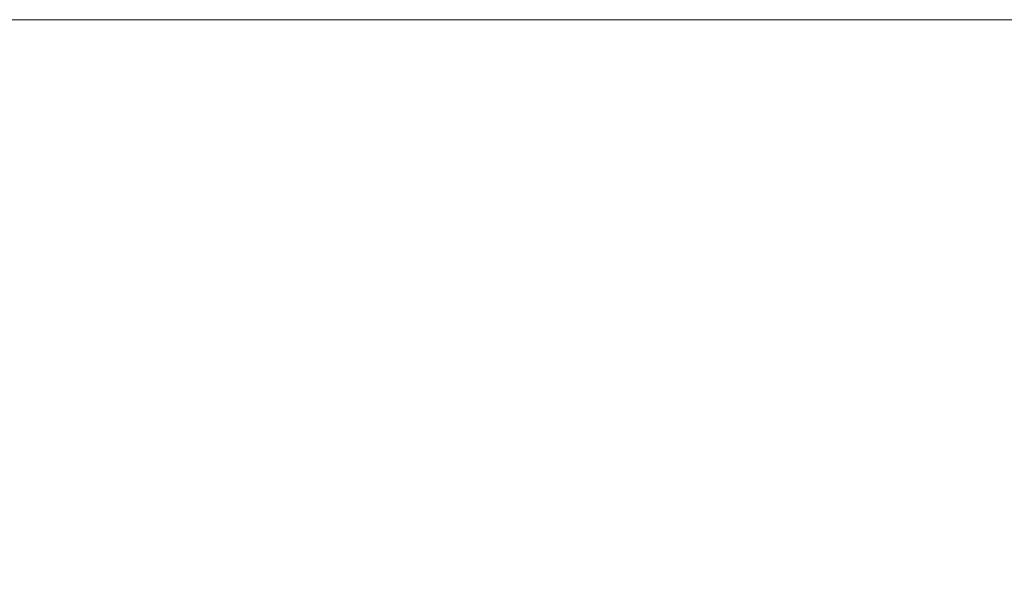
# Model space of a CAD drawing. Header units: centimetres. Extents: x -25.9 to 27.4, y -21.7 to -19.9.
# Tile 152 of 202: x 9.4921 to 9.5382, y -19.8863 to -19.86. Entities that reach past the tile are written whole.
import ezdxf

# ---------------------------------------------------------------- set-up
doc = ezdxf.new("R2010")
doc.units = ezdxf.units.CM
doc.header["$LTSCALE"] = 2.54
doc.layers.add('Lucido design-1', color=7, linetype='Continuous')

# ---------------------------------------------------------------- blocks, each defined once
blk = doc.blocks.new('Gruppo-5-1')
at = {"color": 7, "linetype": 'Continuous', "lineweight": 9}
for points, invisible_edges in [([(27.312519, -19.860047, 876.324458), (27.312519, -19.86, 876.321383), (-25.787481, -19.86, 876.321383), (-25.787481, -19.860047, 876.324458)], 8), ([(9.412519, -19.86, 876.121383), (-25.787481, -19.86, 876.321383), (27.312519, -19.86, 876.321383)], 9), ([(-25.787481, -19.860047, 876.324458), (-25.787481, -19.860114, 876.325744), (27.312519, -19.860114, 876.325744), (27.312519, -19.860047, 876.324458)], 10), ([(27.312519, -19.860261, 876.328604), (27.312519, -19.860114, 876.325744), (-25.787481, -19.860114, 876.325744), (-25.787481, -19.860261, 876.328604)], 10), ([(-25.787481, -19.860261, 876.328604), (-25.787481, -19.8604, 876.330097), (27.312519, -19.8604, 876.330097), (27.312519, -19.860261, 876.328604)], 10), ([(27.312519, -19.86, 876.321383), (9.421007, -19.86, 876.121203), (9.412519, -19.86, 876.121383)], 9), ([(9.42948, -19.86, 876.120663), (9.421007, -19.86, 876.121203), (27.312519, -19.86, 876.321383)], 10), ([(27.312519, -19.86, 876.321383), (9.437922, -19.86, 876.119764), (9.42948, -19.86, 876.120663)], 9), ([(9.446319, -19.86, 876.118507), (9.437922, -19.86, 876.119764), (27.312519, -19.86, 876.321383)], 10), ([(9.454655, -19.86, 876.116895), (9.446319, -19.86, 876.118507), (27.312519, -19.86, 876.321383)], 10), ([(27.312519, -19.86, 876.321383), (9.462914, -19.86, 876.11493), (9.454655, -19.86, 876.116895)], 9), ([(9.471083, -19.86, 876.112617), (9.462914, -19.86, 876.11493), (27.312519, -19.86, 876.321383)], 10), ([(27.312519, -19.86, 876.321383), (9.479147, -19.86, 876.109959), (9.471083, -19.86, 876.112617)], 9), ([(9.48709, -19.86, 876.106961), (9.479147, -19.86, 876.109959), (27.312519, -19.86, 876.321383)], 10), ([(9.485464, -19.860095, 876.102916), (9.493103, -19.860095, 876.099656), (9.491401, -19.860361, 876.095891), (9.483924, -19.860361, 876.099081)], 15), ([(9.48709, -19.86, 876.106961), (9.494899, -19.86, 876.103629), (9.493103, -19.860095, 876.099656), (9.485464, -19.860095, 876.102916)], 14), ([(27.312519, -19.86, 876.321383), (9.494899, -19.86, 876.103629), (9.48709, -19.86, 876.106961)], 9), ([(9.493103, -19.860095, 876.099656), (9.500597, -19.860095, 876.096076), (9.498736, -19.860361, 876.092386), (9.491401, -19.860361, 876.095891)], 15), ([(9.494899, -19.86, 876.103629), (9.50256, -19.86, 876.099969), (9.500597, -19.860095, 876.096076), (9.493103, -19.860095, 876.099656)], 14), ([(27.312519, -19.86, 876.321383), (9.50256, -19.86, 876.099969), (9.494899, -19.86, 876.103629)], 9), ([(9.500597, -19.860095, 876.096076), (9.507932, -19.860095, 876.09218), (9.505916, -19.860361, 876.088572), (9.498736, -19.860361, 876.092386)], 15), ([(9.50256, -19.86, 876.099969), (9.510058, -19.86, 876.095986), (9.507932, -19.860095, 876.09218), (9.500597, -19.860095, 876.096076)], 14), ([(9.510058, -19.86, 876.095986), (9.50256, -19.86, 876.099969), (27.312519, -19.86, 876.321383)], 10), ([(9.507932, -19.860095, 876.09218), (9.515094, -19.860095, 876.087977), (9.512928, -19.860361, 876.084458), (9.505916, -19.860361, 876.088572)], 15), ([(9.510058, -19.86, 876.095986), (9.51738, -19.86, 876.091689), (9.515094, -19.860095, 876.087977), (9.507932, -19.860095, 876.09218)], 14), ([(27.312519, -19.86, 876.321383), (9.51738, -19.86, 876.091689), (9.510058, -19.86, 876.095986)], 9), ([(9.515094, -19.860095, 876.087977), (9.522072, -19.860095, 876.083473), (9.519758, -19.860361, 876.080049), (9.512928, -19.860361, 876.084458)], 15), ([(9.51738, -19.86, 876.091689), (9.524514, -19.86, 876.087085), (9.522072, -19.860095, 876.083473), (9.515094, -19.860095, 876.087977)], 14), ([(9.524514, -19.86, 876.087085), (9.51738, -19.86, 876.091689), (27.312519, -19.86, 876.321383)], 10), ([(9.522072, -19.860095, 876.083473), (9.528853, -19.860095, 876.078678), (9.526396, -19.860361, 876.075355), (9.519758, -19.860361, 876.080049)], 15), ([(9.524514, -19.86, 876.087085), (9.531445, -19.86, 876.082183), (9.528853, -19.860095, 876.078678), (9.522072, -19.860095, 876.083473)], 14), ([(27.312519, -19.86, 876.321383), (9.531445, -19.86, 876.082183), (9.524514, -19.86, 876.087085)], 9), ([(9.528853, -19.860095, 876.078678), (9.535424, -19.860095, 876.073598), (9.532828, -19.860361, 876.070383), (9.526396, -19.860361, 876.075355)], 15), ([(9.531445, -19.86, 876.082183), (9.538163, -19.86, 876.076991), (9.535424, -19.860095, 876.073598), (9.528853, -19.860095, 876.078678)], 14), ([(9.538163, -19.86, 876.076991), (9.531445, -19.86, 876.082183), (27.312519, -19.86, 876.321383)], 10), ([(9.535424, -19.860095, 876.073598), (9.541773, -19.860095, 876.068245), (9.539043, -19.860361, 876.065143), (9.532828, -19.860361, 876.070383)], 15), ([(9.538163, -19.86, 876.076991), (9.544654, -19.86, 876.071518), (9.541773, -19.860095, 876.068245), (9.535424, -19.860095, 876.073598)], 14), ([(27.312519, -19.860647, 876.33274), (27.312519, -19.8604, 876.330097), (-25.787481, -19.8604, 876.330097), (-25.787481, -19.860647, 876.33274)], 10), ([(-25.787481, -19.860647, 876.33274), (-25.787481, -19.860876, 876.334433), (27.312519, -19.860876, 876.334433), (27.312519, -19.860647, 876.33274)], 10), ([(9.491401, -19.860361, 876.095891), (9.498736, -19.860361, 876.092386), (9.496884, -19.860798, 876.088712), (9.489706, -19.860798, 876.092142)], 15), ([(9.498736, -19.860361, 876.092386), (9.505916, -19.860361, 876.088572), (9.50391, -19.860798, 876.08498), (9.496884, -19.860798, 876.088712)], 15), ([(9.505916, -19.860361, 876.088572), (9.512928, -19.860361, 876.084458), (9.51077, -19.860798, 876.080954), (9.50391, -19.860798, 876.08498)], 15), ([(9.512928, -19.860361, 876.084458), (9.519758, -19.860361, 876.080049), (9.517454, -19.860798, 876.076641), (9.51077, -19.860798, 876.080954)], 15), ([(9.519758, -19.860361, 876.080049), (9.526396, -19.860361, 876.075355), (9.523949, -19.860798, 876.072047), (9.517454, -19.860798, 876.076641)], 15), ([(9.526396, -19.860361, 876.075355), (9.532828, -19.860361, 876.070383), (9.530243, -19.860798, 876.067182), (9.523949, -19.860798, 876.072047)], 15), ([(9.532828, -19.860361, 876.070383), (9.539043, -19.860361, 876.065143), (9.536325, -19.860798, 876.062054), (9.530243, -19.860798, 876.067182)], 15), ([(9.539043, -19.860361, 876.065143), (9.54503, -19.860361, 876.059644), (9.542183, -19.860798, 876.056673), (9.536325, -19.860798, 876.062054)], 15), ([(27.312519, -19.861205, 876.336861), (27.312519, -19.860876, 876.334433), (-25.787481, -19.860876, 876.334433), (-25.787481, -19.861205, 876.336861)], 10), ([(9.489706, -19.860798, 876.092142), (9.496884, -19.860798, 876.088712), (9.495043, -19.861404, 876.08506), (9.488022, -19.861404, 876.088415)], 15), ([(9.496884, -19.860798, 876.088712), (9.50391, -19.860798, 876.08498), (9.501915, -19.861404, 876.08141), (9.495043, -19.861404, 876.08506)], 15), ([(9.50391, -19.860798, 876.08498), (9.51077, -19.860798, 876.080954), (9.508626, -19.861404, 876.077472), (9.501915, -19.861404, 876.08141)], 15), ([(9.51077, -19.860798, 876.080954), (9.517454, -19.860798, 876.076641), (9.515164, -19.861404, 876.073253), (9.508626, -19.861404, 876.077472)], 15), ([(9.517454, -19.860798, 876.076641), (9.523949, -19.860798, 876.072047), (9.521517, -19.861404, 876.068759), (9.515164, -19.861404, 876.073253)], 15), ([(9.523949, -19.860798, 876.072047), (9.530243, -19.860798, 876.067182), (9.527674, -19.861404, 876.064001), (9.521517, -19.861404, 876.068759)], 15), ([(9.530243, -19.860798, 876.067182), (9.536325, -19.860798, 876.062054), (9.533623, -19.861404, 876.058985), (9.527674, -19.861404, 876.064001)], 15), ([(9.536325, -19.860798, 876.062054), (9.542183, -19.860798, 876.056673), (9.539354, -19.861404, 876.053721), (9.533623, -19.861404, 876.058985)], 15), ([(-25.787481, -19.861205, 876.336861), (-25.787481, -19.86154, 876.338745), (27.312519, -19.86154, 876.338745), (27.312519, -19.861205, 876.336861)], 10), ([(27.312519, -19.861935, 876.340958), (27.312519, -19.86154, 876.338745), (-25.787481, -19.86154, 876.338745), (-25.787481, -19.861935, 876.340958)], 10), ([(9.488022, -19.861404, 876.088415), (9.495043, -19.861404, 876.08506), (9.493216, -19.862177, 876.081438), (9.486351, -19.862177, 876.084718)], 15), ([(9.495043, -19.861404, 876.08506), (9.501915, -19.861404, 876.08141), (9.499937, -19.862177, 876.077868), (9.493216, -19.862177, 876.081438)], 15), ([(9.501915, -19.861404, 876.08141), (9.508626, -19.861404, 876.077472), (9.506499, -19.862177, 876.074017), (9.499937, -19.862177, 876.077868)], 15), ([(9.508626, -19.861404, 876.077472), (9.515164, -19.861404, 876.073253), (9.512892, -19.862177, 876.069891), (9.506499, -19.862177, 876.074017)], 15), ([(9.515164, -19.861404, 876.073253), (9.521517, -19.861404, 876.068759), (9.519105, -19.862177, 876.065497), (9.512892, -19.862177, 876.069891)], 15), ([(9.521517, -19.861404, 876.068759), (9.527674, -19.861404, 876.064001), (9.525125, -19.862177, 876.060844), (9.519105, -19.862177, 876.065497)], 15), ([(9.527674, -19.861404, 876.064001), (9.533623, -19.861404, 876.058985), (9.530943, -19.862177, 876.055939), (9.525125, -19.862177, 876.060844)], 15), ([(9.533623, -19.861404, 876.058985), (9.539354, -19.861404, 876.053721), (9.536547, -19.862177, 876.050792), (9.530943, -19.862177, 876.055939)], 15), ([(9.539354, -19.861404, 876.053721), (9.544856, -19.861404, 876.048219), (9.541927, -19.862177, 876.045411), (9.536547, -19.862177, 876.050792)], 15), ([(-25.787481, -19.861935, 876.340958), (-25.787481, -19.862392, 876.343023), (27.312519, -19.862392, 876.343023), (27.312519, -19.861935, 876.340958)], 10), ([(27.312519, -19.862835, 876.345025), (27.312519, -19.862392, 876.343023), (-25.787481, -19.862392, 876.343023), (-25.787481, -19.862835, 876.345025)], 10), ([(9.486351, -19.862177, 876.084718), (9.493216, -19.862177, 876.081438), (9.491407, -19.863117, 876.077849), (9.484696, -19.863117, 876.081056)], 15), ([(9.493216, -19.862177, 876.081438), (9.499937, -19.862177, 876.077868), (9.497977, -19.863117, 876.07436), (9.491407, -19.863117, 876.077849)], 15), ([(9.499937, -19.862177, 876.077868), (9.506499, -19.862177, 876.074017), (9.504392, -19.863117, 876.070595), (9.497977, -19.863117, 876.07436)], 15), ([(9.506499, -19.862177, 876.074017), (9.512892, -19.862177, 876.069891), (9.510642, -19.863117, 876.066562), (9.504392, -19.863117, 876.070595)], 15), ([(9.512892, -19.862177, 876.069891), (9.519105, -19.862177, 876.065497), (9.516715, -19.863117, 876.062267), (9.510642, -19.863117, 876.066562)], 15), ([(9.519105, -19.862177, 876.065497), (9.525125, -19.862177, 876.060844), (9.522601, -19.863117, 876.057717), (9.516715, -19.863117, 876.062267)], 15), ([(9.525125, -19.862177, 876.060844), (9.530943, -19.862177, 876.055939), (9.528288, -19.863117, 876.052923), (9.522601, -19.863117, 876.057717)], 15), ([(9.530943, -19.862177, 876.055939), (9.536547, -19.862177, 876.050792), (9.533766, -19.863117, 876.047891), (9.528288, -19.863117, 876.052923)], 15), ([(9.536547, -19.862177, 876.050792), (9.541927, -19.862177, 876.045411), (9.539026, -19.863117, 876.042631), (9.533766, -19.863117, 876.047891)], 15), ([(-25.787481, -19.862835, 876.345025), (-25.787481, -19.863428, 876.34726), (27.312519, -19.863428, 876.34726), (27.312519, -19.862835, 876.345025)], 10), ([(27.312519, -19.863905, 876.349055), (27.312519, -19.863428, 876.34726), (-25.787481, -19.863428, 876.34726), (-25.787481, -19.863905, 876.349055)], 10), ([(9.491407, -19.863117, 876.077849), (9.497977, -19.863117, 876.07436), (9.496039, -19.86422, 876.070892), (9.489619, -19.86422, 876.074302)], 15), ([(9.497977, -19.863117, 876.07436), (9.504392, -19.863117, 876.070595), (9.502309, -19.86422, 876.067212), (9.496039, -19.86422, 876.070892)], 15), ([(9.504392, -19.863117, 876.070595), (9.510642, -19.863117, 876.066562), (9.508418, -19.86422, 876.06327), (9.502309, -19.86422, 876.067212)], 15), ([(9.510642, -19.863117, 876.066562), (9.516715, -19.863117, 876.062267), (9.514353, -19.86422, 876.059072), (9.508418, -19.86422, 876.06327)], 15), ([(9.516715, -19.863117, 876.062267), (9.522601, -19.863117, 876.057717), (9.520105, -19.86422, 876.054626), (9.514353, -19.86422, 876.059072)], 15), ([(9.522601, -19.863117, 876.057717), (9.528288, -19.863117, 876.052923), (9.525663, -19.86422, 876.04994), (9.520105, -19.86422, 876.054626)], 15), ([(9.528288, -19.863117, 876.052923), (9.533766, -19.863117, 876.047891), (9.531017, -19.86422, 876.045022), (9.525663, -19.86422, 876.04994)], 15), ([(9.533766, -19.863117, 876.047891), (9.539026, -19.863117, 876.042631), (9.536158, -19.86422, 876.039882), (9.531017, -19.86422, 876.045022)], 15), ([(9.539026, -19.863117, 876.042631), (9.544058, -19.863117, 876.037152), (9.541076, -19.86422, 876.034528), (9.536158, -19.86422, 876.039882)], 15), ([(-25.787481, -19.863905, 876.349055), (-25.787481, -19.864648, 876.351448), (27.312519, -19.864648, 876.351448), (27.312519, -19.863905, 876.349055)], 10), ([(9.489619, -19.86422, 876.074302), (9.496039, -19.86422, 876.070892), (9.494127, -19.865486, 876.067469), (9.487854, -19.865486, 876.070801)], 15), ([(9.496039, -19.86422, 876.070892), (9.502309, -19.86422, 876.067212), (9.500254, -19.865486, 876.063874), (9.494127, -19.865486, 876.067469)], 15), ([(9.502309, -19.86422, 876.067212), (9.508418, -19.86422, 876.06327), (9.506222, -19.865486, 876.060022), (9.500254, -19.865486, 876.063874)], 15), ([(9.508418, -19.86422, 876.06327), (9.514353, -19.86422, 876.059072), (9.512022, -19.865486, 876.05592), (9.506222, -19.865486, 876.060022)], 15), ([(9.514353, -19.86422, 876.059072), (9.520105, -19.86422, 876.054626), (9.517642, -19.865486, 876.051576), (9.512022, -19.865486, 876.05592)], 15), ([(9.520105, -19.86422, 876.054626), (9.525663, -19.86422, 876.04994), (9.523073, -19.865486, 876.046997), (9.517642, -19.865486, 876.051576)], 15), ([(9.525663, -19.86422, 876.04994), (9.531017, -19.86422, 876.045022), (9.528304, -19.865486, 876.042192), (9.523073, -19.865486, 876.046997)], 15), ([(9.531017, -19.86422, 876.045022), (9.536158, -19.86422, 876.039882), (9.533327, -19.865486, 876.037169), (9.528304, -19.865486, 876.042192)], 15), ([(9.536158, -19.86422, 876.039882), (9.541076, -19.86422, 876.034528), (9.538132, -19.865486, 876.031937), (9.533327, -19.865486, 876.037169)], 15), ([(9.541076, -19.86422, 876.034528), (9.545762, -19.86422, 876.02897), (9.542711, -19.865486, 876.026507), (9.538132, -19.865486, 876.031937)], 15), ([(27.312519, -19.865143, 876.35304), (27.312519, -19.864648, 876.351448), (-25.787481, -19.864648, 876.351448), (-25.787481, -19.865143, 876.35304)], 10), ([(-25.787481, -19.865143, 876.35304), (-25.787481, -19.86605, 876.355579), (27.312519, -19.86605, 876.355579), (27.312519, -19.865143, 876.35304)], 10), ([(9.487854, -19.865486, 876.070801), (9.494127, -19.865486, 876.067469), (9.492244, -19.86691, 876.064098), (9.486115, -19.86691, 876.067353)], 15), ([(9.494127, -19.865486, 876.067469), (9.500254, -19.865486, 876.063874), (9.498229, -19.86691, 876.060585), (9.492244, -19.86691, 876.064098)], 15), ([(9.500254, -19.865486, 876.063874), (9.506222, -19.865486, 876.060022), (9.50406, -19.86691, 876.056822), (9.498229, -19.86691, 876.060585)], 15), ([(9.506222, -19.865486, 876.060022), (9.512022, -19.865486, 876.05592), (9.509725, -19.86691, 876.052815), (9.50406, -19.86691, 876.056822)], 15), ([(9.512022, -19.865486, 876.05592), (9.517642, -19.865486, 876.051576), (9.515216, -19.86691, 876.048571), (9.509725, -19.86691, 876.052815)], 15), ([(9.517642, -19.865486, 876.051576), (9.523073, -19.865486, 876.046997), (9.520521, -19.86691, 876.044098), (9.515216, -19.86691, 876.048571)], 15), ([(9.523073, -19.865486, 876.046997), (9.528304, -19.865486, 876.042192), (9.525632, -19.86691, 876.039404), (9.520521, -19.86691, 876.044098)], 15), ([(9.528304, -19.865486, 876.042192), (9.533327, -19.865486, 876.037169), (9.530539, -19.86691, 876.034497), (9.525632, -19.86691, 876.039404)], 15), ([(9.533327, -19.865486, 876.037169), (9.538132, -19.865486, 876.031937), (9.535233, -19.86691, 876.029386), (9.530539, -19.86691, 876.034497)], 15), ([(9.538132, -19.865486, 876.031937), (9.542711, -19.865486, 876.026507), (9.539707, -19.86691, 876.02408), (9.535233, -19.86691, 876.029386)], 15), ([(27.312519, -19.866548, 876.356974), (27.312519, -19.86605, 876.355579), (-25.787481, -19.86605, 876.355579), (-25.787481, -19.866548, 876.356974)], 10), ([(-25.787481, -19.866548, 876.356974), (-25.787481, -19.867629, 876.359645), (27.312519, -19.867629, 876.359645), (27.312519, -19.866548, 876.356974)], 10), ([(9.486115, -19.86691, 876.067353), (9.492244, -19.86691, 876.064098), (9.490392, -19.86849, 876.060783), (9.484406, -19.86849, 876.063963)], 15), ([(9.492244, -19.86691, 876.064098), (9.498229, -19.86691, 876.060585), (9.496238, -19.86849, 876.057352), (9.490392, -19.86849, 876.060783)], 15), ([(9.498229, -19.86691, 876.060585), (9.50406, -19.86691, 876.056822), (9.501933, -19.86849, 876.053677), (9.496238, -19.86849, 876.057352)], 15), ([(9.50406, -19.86691, 876.056822), (9.509725, -19.86691, 876.052815), (9.507468, -19.86849, 876.049763), (9.501933, -19.86849, 876.053677)], 15), ([(9.509725, -19.86691, 876.052815), (9.515216, -19.86691, 876.048571), (9.512831, -19.86849, 876.045617), (9.507468, -19.86849, 876.049763)], 15), ([(9.515216, -19.86691, 876.048571), (9.520521, -19.86691, 876.044098), (9.518013, -19.86849, 876.041248), (9.512831, -19.86849, 876.045617)], 15), ([(9.520521, -19.86691, 876.044098), (9.525632, -19.86691, 876.039404), (9.523005, -19.86849, 876.036663), (9.518013, -19.86849, 876.041248)], 15), ([(9.525632, -19.86691, 876.039404), (9.530539, -19.86691, 876.034497), (9.527798, -19.86849, 876.03187), (9.523005, -19.86849, 876.036663)], 15), ([(9.530539, -19.86691, 876.034497), (9.535233, -19.86691, 876.029386), (9.532383, -19.86849, 876.026878), (9.527798, -19.86849, 876.03187)], 15), ([(9.535233, -19.86691, 876.029386), (9.539707, -19.86691, 876.02408), (9.536753, -19.86849, 876.021695), (9.532383, -19.86849, 876.026878)], 15), ([(9.539707, -19.86691, 876.02408), (9.543951, -19.86691, 876.01859), (9.540898, -19.86849, 876.016332), (9.536753, -19.86849, 876.021695)], 15), ([(27.312519, -19.868117, 876.360848), (27.312519, -19.867629, 876.359645), (-25.787481, -19.867629, 876.359645), (-25.787481, -19.868117, 876.360848)], 10), ([(-25.787481, -19.868117, 876.360848), (-25.787481, -19.869385, 876.363638), (27.312519, -19.869385, 876.363638), (27.312519, -19.868117, 876.360848)], 10), ([(9.490392, -19.86849, 876.060783), (9.496238, -19.86849, 876.057352), (9.494285, -19.870224, 876.05418), (9.488575, -19.870224, 876.057531)], 15), ([(9.496238, -19.86849, 876.057352), (9.501933, -19.86849, 876.053677), (9.499847, -19.870224, 876.05059), (9.494285, -19.870224, 876.05418)], 15), ([(9.501933, -19.86849, 876.053677), (9.507468, -19.86849, 876.049763), (9.505252, -19.870224, 876.046768), (9.499847, -19.870224, 876.05059)], 15), ([(9.507468, -19.86849, 876.049763), (9.512831, -19.86849, 876.045617), (9.51049, -19.870224, 876.042719), (9.505252, -19.870224, 876.046768)], 15), ([(9.512831, -19.86849, 876.045617), (9.518013, -19.86849, 876.041248), (9.515552, -19.870224, 876.038452), (9.51049, -19.870224, 876.042719)], 15), ([(9.518013, -19.86849, 876.041248), (9.523005, -19.86849, 876.036663), (9.520427, -19.870224, 876.033973), (9.515552, -19.870224, 876.038452)], 15), ([(9.523005, -19.86849, 876.036663), (9.527798, -19.86849, 876.03187), (9.525109, -19.870224, 876.029292), (9.520427, -19.870224, 876.033973)], 15), ([(9.527798, -19.86849, 876.03187), (9.532383, -19.86849, 876.026878), (9.529587, -19.870224, 876.024416), (9.525109, -19.870224, 876.029292)], 15), ([(9.532383, -19.86849, 876.026878), (9.536753, -19.86849, 876.021695), (9.533854, -19.870224, 876.019355), (9.529587, -19.870224, 876.024416)], 15), ([(9.536753, -19.86849, 876.021695), (9.540898, -19.86849, 876.016332), (9.537903, -19.870224, 876.014117), (9.533854, -19.870224, 876.019355)], 15), ([(9.540898, -19.86849, 876.016332), (9.544812, -19.86849, 876.010798), (9.541726, -19.870224, 876.008712), (9.537903, -19.870224, 876.014117)], 15), ([(27.312519, -19.869848, 876.364658), (27.312519, -19.869385, 876.363638), (-25.787481, -19.869385, 876.363638), (-25.787481, -19.869848, 876.364658)], 10), ([(-25.787481, -19.869848, 876.364658), (-25.787481, -19.871313, 876.367551), (27.312519, -19.871313, 876.367551), (27.312519, -19.869848, 876.364658)], 10), ([(9.488575, -19.870224, 876.057531), (9.494285, -19.870224, 876.05418), (9.492373, -19.872108, 876.051074), (9.486796, -19.872108, 876.054346)], 15), ([(9.494285, -19.870224, 876.05418), (9.499847, -19.870224, 876.05059), (9.497805, -19.872108, 876.047568), (9.492373, -19.872108, 876.051074)], 15), ([(9.499847, -19.870224, 876.05059), (9.505252, -19.870224, 876.046768), (9.503083, -19.872108, 876.043835), (9.497805, -19.872108, 876.047568)], 15), ([(9.505252, -19.870224, 876.046768), (9.51049, -19.870224, 876.042719), (9.508199, -19.872108, 876.039881), (9.503083, -19.872108, 876.043835)], 15), ([(9.51049, -19.870224, 876.042719), (9.515552, -19.870224, 876.038452), (9.513142, -19.872108, 876.035713), (9.508199, -19.872108, 876.039881)], 15), ([(9.515552, -19.870224, 876.038452), (9.520427, -19.870224, 876.033973), (9.517903, -19.872108, 876.03134), (9.513142, -19.872108, 876.035713)], 15), ([(9.520427, -19.870224, 876.033973), (9.525109, -19.870224, 876.029292), (9.522475, -19.872108, 876.026768), (9.517903, -19.872108, 876.03134)], 15), ([(9.525109, -19.870224, 876.029292), (9.529587, -19.870224, 876.024416), (9.526849, -19.872108, 876.022006), (9.522475, -19.872108, 876.026768)], 15), ([(9.529587, -19.870224, 876.024416), (9.533854, -19.870224, 876.019355), (9.531016, -19.872108, 876.017063), (9.526849, -19.872108, 876.022006)], 15), ([(9.533854, -19.870224, 876.019355), (9.537903, -19.870224, 876.014117), (9.53497, -19.872108, 876.011948), (9.531016, -19.872108, 876.017063)], 15), ([(9.537903, -19.870224, 876.014117), (9.541726, -19.870224, 876.008712), (9.538704, -19.872108, 876.006669), (9.53497, -19.872108, 876.011948)], 15), ([(27.312519, -19.871739, 876.368395), (27.312519, -19.871313, 876.367551), (-25.787481, -19.871313, 876.367551), (-25.787481, -19.871739, 876.368395)], 10), ([(-25.787481, -19.871739, 876.368395), (-25.787481, -19.873409, 876.371377), (27.312519, -19.873409, 876.371377), (27.312519, -19.871739, 876.368395)], 10), ([(9.486796, -19.872108, 876.054346), (9.492373, -19.872108, 876.051074), (9.490504, -19.874138, 876.048039), (9.485058, -19.874138, 876.051235)], 15), ([(9.492373, -19.872108, 876.051074), (9.497805, -19.872108, 876.047568), (9.495809, -19.874138, 876.044615), (9.490504, -19.874138, 876.048039)], 15), ([(9.497805, -19.872108, 876.047568), (9.503083, -19.872108, 876.043835), (9.500964, -19.874138, 876.040969), (9.495809, -19.874138, 876.044615)], 15), ([(9.503083, -19.872108, 876.043835), (9.508199, -19.872108, 876.039881), (9.50596, -19.874138, 876.037108), (9.500964, -19.874138, 876.040969)], 15), ([(9.508199, -19.872108, 876.039881), (9.513142, -19.872108, 876.035713), (9.510787, -19.874138, 876.033038), (9.50596, -19.874138, 876.037108)], 15), ([(9.513142, -19.872108, 876.035713), (9.517903, -19.872108, 876.03134), (9.515437, -19.874138, 876.028766), (9.510787, -19.874138, 876.033038)], 15), ([(9.517903, -19.872108, 876.03134), (9.522475, -19.872108, 876.026768), (9.519902, -19.874138, 876.024302), (9.515437, -19.874138, 876.028766)], 15), ([(9.522475, -19.872108, 876.026768), (9.526849, -19.872108, 876.022006), (9.524173, -19.874138, 876.019652), (9.519902, -19.874138, 876.024302)], 15), ([(9.526849, -19.872108, 876.022006), (9.531016, -19.872108, 876.017063), (9.528243, -19.874138, 876.014824), (9.524173, -19.874138, 876.019652)], 15), ([(9.531016, -19.872108, 876.017063), (9.53497, -19.872108, 876.011948), (9.532105, -19.874138, 876.009829), (9.528243, -19.874138, 876.014824)], 15), ([(9.53497, -19.872108, 876.011948), (9.538704, -19.872108, 876.006669), (9.535751, -19.874138, 876.004674), (9.532105, -19.874138, 876.009829)], 15), ([(9.538704, -19.872108, 876.006669), (9.542209, -19.872108, 876.001237), (9.539174, -19.874138, 875.999368), (9.535751, -19.874138, 876.004674)], 15), ([(27.312519, -19.873788, 876.372053), (27.312519, -19.873409, 876.371377), (-25.787481, -19.873409, 876.371377), (-25.787481, -19.873788, 876.372053)], 10), ([(-25.787481, -19.873788, 876.372053), (-25.787481, -19.87567, 876.375108), (27.312519, -19.87567, 876.375108), (27.312519, -19.873788, 876.372053)], 10), ([(9.490504, -19.874138, 876.048039), (9.495809, -19.874138, 876.044615), (9.493863, -19.87631, 876.041736), (9.488682, -19.87631, 876.04508)], 15), ([(9.495809, -19.874138, 876.044615), (9.500964, -19.874138, 876.040969), (9.498898, -19.87631, 876.038175), (9.493863, -19.87631, 876.041736)], 15), ([(9.500964, -19.874138, 876.040969), (9.50596, -19.874138, 876.037108), (9.503777, -19.87631, 876.034404), (9.498898, -19.87631, 876.038175)], 15), ([(9.50596, -19.874138, 876.037108), (9.510787, -19.874138, 876.033038), (9.508491, -19.87631, 876.030429), (9.503777, -19.87631, 876.034404)], 15), ([(9.510787, -19.874138, 876.033038), (9.515437, -19.874138, 876.028766), (9.513033, -19.87631, 876.026258), (9.508491, -19.87631, 876.030429)], 15), ([(9.515437, -19.874138, 876.028766), (9.519902, -19.874138, 876.024302), (9.517393, -19.87631, 876.021897), (9.513033, -19.87631, 876.026258)], 15), ([(9.519902, -19.874138, 876.024302), (9.524173, -19.874138, 876.019652), (9.521565, -19.87631, 876.017356), (9.517393, -19.87631, 876.021897)], 15), ([(9.524173, -19.874138, 876.019652), (9.528243, -19.874138, 876.014824), (9.525539, -19.87631, 876.012641), (9.521565, -19.87631, 876.017356)], 15), ([(9.528243, -19.874138, 876.014824), (9.532105, -19.874138, 876.009829), (9.529311, -19.87631, 876.007762), (9.525539, -19.87631, 876.012641)], 15), ([(9.532105, -19.874138, 876.009829), (9.535751, -19.874138, 876.004674), (9.532871, -19.87631, 876.002728), (9.529311, -19.87631, 876.007762)], 15), ([(9.535751, -19.874138, 876.004674), (9.539174, -19.874138, 875.999368), (9.536215, -19.87631, 875.997546), (9.532871, -19.87631, 876.002728)], 15), ([(9.539174, -19.874138, 875.999368), (9.54237, -19.874138, 875.993923), (9.539336, -19.87631, 875.992228), (9.536215, -19.87631, 875.997546)], 15), ([(27.312519, -19.875989, 876.375625), (27.312519, -19.87567, 876.375108), (-25.787481, -19.87567, 876.375108), (-25.787481, -19.875989, 876.375625)], 10), ([(-25.787481, -19.875989, 876.375625), (-25.787481, -19.878092, 876.378736), (27.312519, -19.878092, 876.378736), (27.312519, -19.875989, 876.375625)], 10), ([(9.488682, -19.87631, 876.04508), (9.493863, -19.87631, 876.041736), (9.49197, -19.878621, 876.038936), (9.48691, -19.878621, 876.042202)], 15), ([(9.493863, -19.87631, 876.041736), (9.498898, -19.87631, 876.038175), (9.496888, -19.878621, 876.035458), (9.49197, -19.878621, 876.038936)], 15), ([(9.498898, -19.87631, 876.038175), (9.503777, -19.87631, 876.034404), (9.501653, -19.878621, 876.031774), (9.496888, -19.878621, 876.035458)], 15), ([(9.503777, -19.87631, 876.034404), (9.508491, -19.87631, 876.030429), (9.506258, -19.878621, 876.027892), (9.501653, -19.878621, 876.031774)], 15), ([(9.508491, -19.87631, 876.030429), (9.513033, -19.87631, 876.026258), (9.510694, -19.878621, 876.023818), (9.506258, -19.878621, 876.027892)], 15), ([(9.513033, -19.87631, 876.026258), (9.517393, -19.87631, 876.021897), (9.514953, -19.878621, 876.019559), (9.510694, -19.878621, 876.023818)], 15), ([(9.517393, -19.87631, 876.021897), (9.521565, -19.87631, 876.017356), (9.519027, -19.878621, 876.015123), (9.514953, -19.878621, 876.019559)], 15), ([(9.521565, -19.87631, 876.017356), (9.525539, -19.87631, 876.012641), (9.52291, -19.878621, 876.010518), (9.519027, -19.878621, 876.015123)], 15), ([(9.525539, -19.87631, 876.012641), (9.529311, -19.87631, 876.007762), (9.526593, -19.878621, 876.005752), (9.52291, -19.878621, 876.010518)], 15), ([(9.529311, -19.87631, 876.007762), (9.532871, -19.87631, 876.002728), (9.530071, -19.878621, 876.000835), (9.526593, -19.878621, 876.005752)], 15), ([(9.532871, -19.87631, 876.002728), (9.536215, -19.87631, 875.997546), (9.533337, -19.878621, 875.995774), (9.530071, -19.878621, 876.000835)], 15), ([(9.536215, -19.87631, 875.997546), (9.539336, -19.87631, 875.992228), (9.536386, -19.878621, 875.99058), (9.533337, -19.878621, 875.995774)], 15), ([(9.539336, -19.87631, 875.992228), (9.542229, -19.87631, 875.986782), (9.539211, -19.878621, 875.98526), (9.536386, -19.878621, 875.99058)], 15), ([(27.312519, -19.878341, 876.379106), (27.312519, -19.878092, 876.378736), (-25.787481, -19.878092, 876.378736), (-25.787481, -19.878341, 876.379106)], 10), ([(-25.787481, -19.878341, 876.379106), (-25.787481, -19.880669, 876.382256), (27.312519, -19.880669, 876.382256), (27.312519, -19.878341, 876.379106)], 10), ([(9.49197, -19.878621, 876.038936), (9.496888, -19.878621, 876.035458), (9.494938, -19.881066, 876.032821), (9.490134, -19.881066, 876.036219)], 15), ([(9.496888, -19.878621, 876.035458), (9.501653, -19.878621, 876.031774), (9.499593, -19.881066, 876.029223), (9.494938, -19.881066, 876.032821)], 15), ([(9.501653, -19.878621, 876.031774), (9.506258, -19.878621, 876.027892), (9.504091, -19.881066, 876.02543), (9.499593, -19.881066, 876.029223)], 15), ([(9.506258, -19.878621, 876.027892), (9.510694, -19.878621, 876.023818), (9.508425, -19.881066, 876.02145), (9.504091, -19.881066, 876.02543)], 15), ([(9.510694, -19.878621, 876.023818), (9.514953, -19.878621, 876.019559), (9.512585, -19.881066, 876.017289), (9.508425, -19.881066, 876.02145)], 15), ([(9.514953, -19.878621, 876.019559), (9.519027, -19.878621, 876.015123), (9.516565, -19.881066, 876.012956), (9.512585, -19.881066, 876.017289)], 15), ([(9.519027, -19.878621, 876.015123), (9.52291, -19.878621, 876.010518), (9.520358, -19.881066, 876.008458), (9.516565, -19.881066, 876.012956)], 15), ([(9.52291, -19.878621, 876.010518), (9.526593, -19.878621, 876.005752), (9.523956, -19.881066, 876.003802), (9.520358, -19.881066, 876.008458)], 15), ([(9.526593, -19.878621, 876.005752), (9.530071, -19.878621, 876.000835), (9.527354, -19.881066, 875.998998), (9.523956, -19.881066, 876.003802)], 15), ([(9.530071, -19.878621, 876.000835), (9.533337, -19.878621, 875.995774), (9.530544, -19.881066, 875.994055), (9.527354, -19.881066, 875.998998)], 15), ([(9.533337, -19.878621, 875.995774), (9.536386, -19.878621, 875.99058), (9.533522, -19.881066, 875.98898), (9.530544, -19.881066, 875.994055)], 15), ([(9.536386, -19.878621, 875.99058), (9.539211, -19.878621, 875.98526), (9.536282, -19.881066, 875.983784), (9.533522, -19.881066, 875.98898)], 15), ([(9.539211, -19.878621, 875.98526), (9.541808, -19.878621, 875.979826), (9.538819, -19.881066, 875.978475), (9.536282, -19.881066, 875.983784)], 15), ([(27.312519, -19.88084, 876.382487), (27.312519, -19.880669, 876.382256), (-25.787481, -19.880669, 876.382256), (-25.787481, -19.88084, 876.382487)], 10), ([(-25.787481, -19.88084, 876.382487), (-25.787481, -19.883398, 876.385661), (27.312519, -19.883398, 876.385661), (27.312519, -19.88084, 876.382487)], 10), ([(9.490134, -19.881066, 876.036219), (9.494938, -19.881066, 876.032821), (9.49305, -19.883641, 876.030269), (9.488356, -19.883641, 876.033589)], 15), ([(9.494938, -19.881066, 876.032821), (9.499593, -19.881066, 876.029223), (9.497599, -19.883641, 876.026753), (9.49305, -19.883641, 876.030269)], 15), ([(9.499593, -19.881066, 876.029223), (9.504091, -19.881066, 876.02543), (9.501994, -19.883641, 876.023047), (9.497599, -19.883641, 876.026753)], 15), ([(9.504091, -19.881066, 876.02543), (9.508425, -19.881066, 876.02145), (9.506228, -19.883641, 876.019158), (9.501994, -19.883641, 876.023047)], 15), ([(9.508425, -19.881066, 876.02145), (9.512585, -19.881066, 876.017289), (9.510294, -19.883641, 876.015093), (9.506228, -19.883641, 876.019158)], 15), ([(9.512585, -19.881066, 876.017289), (9.516565, -19.881066, 876.012956), (9.514183, -19.883641, 876.010859), (9.510294, -19.883641, 876.015093)], 15), ([(9.516565, -19.881066, 876.012956), (9.520358, -19.881066, 876.008458), (9.517888, -19.883641, 876.006464), (9.514183, -19.883641, 876.010859)], 15), ([(9.520358, -19.881066, 876.008458), (9.523956, -19.881066, 876.003802), (9.521404, -19.883641, 876.001915), (9.517888, -19.883641, 876.006464)], 15), ([(9.523956, -19.881066, 876.003802), (9.527354, -19.881066, 875.998998), (9.524724, -19.883641, 875.997221), (9.521404, -19.883641, 876.001915)], 15), ([(9.527354, -19.881066, 875.998998), (9.530544, -19.881066, 875.994055), (9.527842, -19.883641, 875.992391), (9.524724, -19.883641, 875.997221)], 15), ([(9.530544, -19.881066, 875.994055), (9.533522, -19.881066, 875.98898), (9.530751, -19.883641, 875.987432), (9.527842, -19.883641, 875.992391)], 15), ([(9.533522, -19.881066, 875.98898), (9.536282, -19.881066, 875.983784), (9.533448, -19.883641, 875.982355), (9.530751, -19.883641, 875.987432)], 15), ([(9.536282, -19.881066, 875.983784), (9.538819, -19.881066, 875.978475), (9.535927, -19.883641, 875.977167), (9.533448, -19.883641, 875.982355)], 15), ([(9.538819, -19.881066, 875.978475), (9.541128, -19.881066, 875.973063), (9.538183, -19.883641, 875.97188), (9.535927, -19.883641, 875.977167)], 15), ([(27.312519, -19.883481, 876.385764), (27.312519, -19.883398, 876.385661), (-25.787481, -19.883398, 876.385661), (-25.787481, -19.883481, 876.385764)], 10), ([(-25.787481, -19.883481, 876.385764), (-25.787481, -19.886261, 876.38893), (27.312519, -19.886261, 876.38893), (27.312519, -19.883481, 876.385764)], 10), ([(9.488356, -19.883641, 876.033589), (9.49305, -19.883641, 876.030269), (9.491229, -19.88634, 876.027806), (9.486641, -19.88634, 876.031051)], 15), ([(9.49305, -19.883641, 876.030269), (9.497599, -19.883641, 876.026753), (9.495674, -19.88634, 876.02437), (9.491229, -19.88634, 876.027806)], 15), ([(9.497599, -19.883641, 876.026753), (9.501994, -19.883641, 876.023047), (9.49997, -19.88634, 876.020748), (9.495674, -19.88634, 876.02437)], 15), ([(9.501994, -19.883641, 876.023047), (9.506228, -19.883641, 876.019158), (9.504109, -19.88634, 876.016947), (9.49997, -19.88634, 876.020748)], 15), ([(9.506228, -19.883641, 876.019158), (9.510294, -19.883641, 876.015093), (9.508082, -19.88634, 876.012973), (9.504109, -19.88634, 876.016947)], 15), ([(9.510294, -19.883641, 876.015093), (9.514183, -19.883641, 876.010859), (9.511883, -19.88634, 876.008835), (9.508082, -19.88634, 876.012973)], 15), ([(9.514183, -19.883641, 876.010859), (9.517888, -19.883641, 876.006464), (9.515505, -19.88634, 876.004539), (9.511883, -19.88634, 876.008835)], 15), ([(9.517888, -19.883641, 876.006464), (9.521404, -19.883641, 876.001915), (9.518941, -19.88634, 876.000093), (9.515505, -19.88634, 876.004539)], 15), ([(9.521404, -19.883641, 876.001915), (9.524724, -19.883641, 875.997221), (9.522186, -19.88634, 875.995506), (9.518941, -19.88634, 876.000093)], 15), ([(9.524724, -19.883641, 875.997221), (9.527842, -19.883641, 875.992391), (9.525233, -19.88634, 875.990784), (9.522186, -19.88634, 875.995506)], 15), ([(9.527842, -19.883641, 875.992391), (9.530751, -19.883641, 875.987432), (9.528077, -19.88634, 875.985938), (9.525233, -19.88634, 875.990784)], 15), ([(9.530751, -19.883641, 875.987432), (9.533448, -19.883641, 875.982355), (9.530713, -19.88634, 875.980976), (9.528077, -19.88634, 875.985938)], 15), ([(9.533448, -19.883641, 875.982355), (9.535927, -19.883641, 875.977167), (9.533135, -19.88634, 875.975906), (9.530713, -19.88634, 875.980976)], 15), ([(9.535927, -19.883641, 875.977167), (9.538183, -19.883641, 875.97188), (9.535341, -19.88634, 875.970737), (9.533135, -19.88634, 875.975906)], 15), ([(9.538183, -19.883641, 875.97188), (9.540213, -19.883641, 875.966501), (9.537325, -19.88634, 875.96548), (9.535341, -19.88634, 875.970737)], 15), ([(9.540213, -19.883641, 875.966501), (9.542013, -19.883641, 875.961041), (9.539084, -19.88634, 875.960144), (9.537325, -19.88634, 875.96548)], 15), ([(27.312519, -19.889175, 876.39198), (27.312519, -19.886273, 876.388942), (-25.787481, -19.886273, 876.388942), (-25.787481, -19.889175, 876.39198)], 10), ([(9.491229, -19.88634, 876.027806), (9.495674, -19.88634, 876.02437), (9.493822, -19.88916, 876.022076), (9.489476, -19.88916, 876.025436)], 15), ([(9.495674, -19.88634, 876.02437), (9.49997, -19.88634, 876.020748), (9.498023, -19.88916, 876.018535), (9.493822, -19.88916, 876.022076)], 15), ([(9.49997, -19.88634, 876.020748), (9.504109, -19.88634, 876.016947), (9.502069, -19.88916, 876.014818), (9.498023, -19.88916, 876.018535)], 15), ([(9.504109, -19.88634, 876.016947), (9.508082, -19.88634, 876.012973), (9.505954, -19.88916, 876.010934), (9.502069, -19.88916, 876.014818)], 15), ([(9.508082, -19.88634, 876.012973), (9.511883, -19.88634, 876.008835), (9.50967, -19.88916, 876.006887), (9.505954, -19.88916, 876.010934)], 15), ([(9.511883, -19.88634, 876.008835), (9.515505, -19.88634, 876.004539), (9.513211, -19.88916, 876.002687), (9.50967, -19.88916, 876.006887)], 15)]:
    blk.add_3dface(points, dxfattribs=dict(at, invisible_edges=invisible_edges))

msp = doc.modelspace()

# ---------------------------------------------------------------- block references
at = {"layer": 'Lucido design-1', "color": 7}
msp.add_blockref('Gruppo-5-1', (0, 0), dxfattribs=at)

doc.saveas('drawing.dxf')
